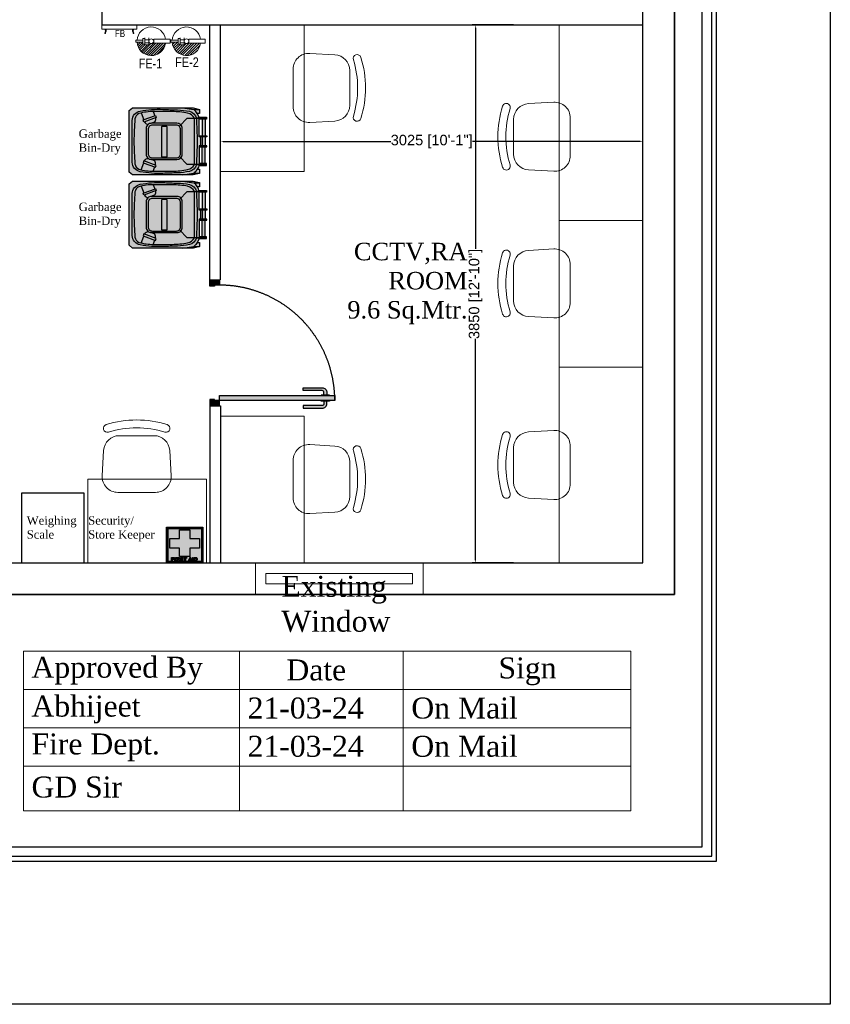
# Model space of a CAD drawing. Header units: millimetres. Extents: x 2861742 to 2875825, y -510863 to -491988.
# Tile 2 of 3: x 2870022 to 2875825, y -510863 to -503818. Entities that reach past the tile are written whole.
import ezdxf

# ---------------------------------------------------------------- set-up
doc = ezdxf.new("R2010")
doc.units = ezdxf.units.MM
doc.header["$LTSCALE"] = 1000
doc.header["$MEASUREMENT"] = 0
doc.header["$PDMODE"] = 3
doc.header["$PDSIZE"] = -1
doc.linetypes.add('HIDDEN2', pattern=[4.7625, 3.175, -1.5875])
doc.linetypes.add('xKAM-A-Pit building-LVL 01$0$HIDDEN2', pattern=[4.7625, 3.175, -1.5875])
doc.layers.get('0').update_dxf_attribs({"linetype": 'CONTINUOUS'})
doc.layers.get('Defpoints').update_dxf_attribs({"linetype": 'CONTINUOUS'})
doc.layers.add('0-CountArea', color=152, linetype='CONTINUOUS', plot=False, transparency=0.5)
for name, color, linetype in [('A-ANNO-DIMS-30', 7, 'CONTINUOUS'), ('cad-block.com', 252, 'CONTINUOUS'), ('cad-block.com_hatch', 250, 'CONTINUOUS'), ('Equipment', 5, 'CONTINUOUS'), ('Equipment Name', 7, 'CONTINUOUS'), ('IG-Doors', 1, 'CONTINUOUS'), ('PD_LIGHTING', 23, 'CONTINUOUS'), ('Wall-New', 6, 'CONTINUOUS'), ('www.cadblocksfree.com', 7, 'CONTINUOUS')]:
    doc.layers.add(name, color=color, linetype=linetype)
for name, color, linetype, lineweight in [('door', 251, 'CONTINUOUS', 9), ('Fire Extinguisher', 1, 'CONTINUOUS', 0), ('PD_FURNITURE_LOOSE', 20, 'CONTINUOUS', 18), ('TEXT', 7, 'CONTINUOUS', 5), ('YA_Wall', 1, 'CONTINUOUS', 30)]:
    doc.layers.add(name, color=color, linetype=linetype, lineweight=lineweight)
doc.styles.add('2.5 Arial_regular_annotative', font='arial.ttf', dxfattribs={"width": 0.8, "height": 2.5})
doc.styles.get("Standard").update_dxf_attribs({"font": 'arial.ttf'})
doc.styles.add('style12', font='BOOKOSI.TTF')
doc.dimstyles.new('TFS-Dim', dxfattribs={"dimtxt": 75, "dimasz": 20, "dimexe": 25, "dimexo": 25, "dimgap": 5, "dimtad": 0, "dimdec": 0, "dimzin": 0, "dimdsep": 46, "dimtxsty": 'Standard', "dimcen": 0.09, "dimclrd": 8, "dimclre": 8, "dimadec": 0, "dimazin": 0, "dimtfac": 1, "dimtdec": 0, "dimtofl": 0, "dimtmove": 0, "dimatfit": 3, "dimldrblk": 'DOT', "dimfxl": 0, "dimtolj": 1, "dimtzin": 0, "dimlwd": -1, "dimlwe": -1, "dimarcsym": 0})

# ---------------------------------------------------------------- blocks, each defined once
blk = doc.blocks.new('ghfghh')
at = {"layer": 'PD_FURNITURE_LOOSE', "color": 0, "linetype": 'ByBlock'}
for points in [[(705056.1, -827697.1), (705236.4, -827707.1, -0.39805), (705342.9, -827819.6), (705342.9, -828068.5, -0.39805), (705236.4, -828181), (705056.1, -828191, -0.430564), (704937.2, -828078.5), (704937.2, -827809.6, -0.430564)], [(705422.2, -827725.4, 1), (705368.4, -827742.2, -0.152714), (705368.4, -828145.9, 1), (705422.2, -828162.8, 0.152714)]]:
    blk.add_lwpolyline(points, format="xyb", close=True, dxfattribs=at)
blk = doc.blocks.new('A$C84a09421')
at = {"layer": 'Fire Extinguisher', "color": 1, "linetype": 'Continuous', "lineweight": 0, "ltscale": 250}
for p, q in [((-39.5, 0), (0, 0)), ((-39.5, -155.7), (-39.5, 0)), ((0, 0), (0, -155.7)), ((0, -155.7), (-39.5, -155.7)), ((-53.8, -201.6), (14.3, -201.6)), ((14.3, -238.9), (-53.8, -238.9)), ((-47.2, -238.9), (7.7, -238.9)), ((-47.2, -258.6), (-47.2, -238.9)), ((7.7, -258.6), (-47.2, -258.6)), ((-34, -238.9), (-34, -201.6)), ((-28.5, -258.6), (-11, -258.6)), ((-28.5, -326.6), (-28.5, -258.6)), ((-11, -258.6), (-11, -326.6)), ((-5.5, -238.9), (-5.5, -201.6)), ((7.7, -238.9), (7.7, -258.6)), ((14.3, -201.6), (14.3, -238.9)), ((-11, -326.6), (-28.5, -326.6))]:
    blk.add_line(p, q, dxfattribs=at)
at = {"layer": 'Fire Extinguisher', "linetype": 'Continuous'}
for p, q in [((0, -66.1), (116.4, -182.5)), ((0, -88.7), (114.3, -203)), ((0.5, -43.9), (115, -158.4)), ((31.6, -52.5), (106.4, -127.3)), ((-0.9, -155.7), (95.2, -251.8)), ((0, -111.3), (109.7, -221)), ((0, -133.9), (103.3, -237.2)), ((3, -182.1), (85.7, -264.9)), ((-11, -258.6), (34.2, -303.8)), ((-11, -281.3), (17.5, -309.7)), ((-5.3, -196.5), (-0.1, -201.6)), ((7.7, -254.7), (49.2, -296.2)), ((14.3, -216), (74.9, -276.7)), ((14.3, -238.7), (62.7, -287.1)), ((-11, -303.9), (-1.2, -313.6))]:
    blk.add_line(p, q, dxfattribs=at)
at = {"layer": 'Fire Extinguisher', "color": 1, "linetype": 'Continuous', "lineweight": 0, "ltscale": 250}
blk.add_circle((-19.8, -178.7), 23, dxfattribs=at)
for start, end in [(98.33622, 266.30554), (273.69446, 81.66378)]:
    blk.add_arc((-19.8, -178.7), 136.2, start, end, dxfattribs=at)
blk = doc.blocks.new('A$Caf37352f')
at = {"layer": 'Fire Extinguisher', "color": 3, "linetype": 'Continuous', "lineweight": 0, "ltscale": 250}
for p, q in [((-19.8, 178.7), (19.8, 178.7)), ((-19.8, 23), (-19.8, 178.7)), ((19.8, 178.7), (19.8, 23)), ((19.8, 23), (-19.8, 23)), ((-34, -23), (34, -23)), ((34, -60.3), (-34, -60.3)), ((-27.4, -60.3), (27.4, -60.3)), ((-27.4, -80), (-27.4, -60.3)), ((27.4, -80), (-27.4, -80)), ((-14.3, -60.3), (-14.3, -23)), ((-8.8, -80), (8.8, -80)), ((-8.8, -148), (-8.8, -80)), ((8.8, -80), (8.8, -148)), ((14.3, -60.3), (14.3, -23)), ((27.4, -60.3), (27.4, -80)), ((34, -23), (34, -60.3)), ((8.8, -148), (-8.8, -148))]:
    blk.add_line(p, q, dxfattribs=at)
at = {"layer": 'Fire Extinguisher', "color": 3, "linetype": 'Continuous'}
for p, q in [((136, 7.4, 0), (19.8, 123.7, 0)), ((135.3, -16.3, 0), (19.8, 99.2, 0)), ((131.2, 36.8, 0), (36.8, 131.2, 0)), ((99.9, 92.6, 0), (92.6, 99.9, 0)), ((131.2, -36.8, 0), (19.8, 74.6, 0)), ((124.7, -54.9, 0), (19.8, 50.1, 0)), ((116.3, -71, 0), (19.8, 25.5, 0)), ((49.5, -126.9, 0), (8.8, -86.2, 0)), ((19.2, -23, 0), (14.3, -18, 0)), ((106.2, -85.4, 0), (22.9, -2.1, 0)), ((66.2, -119.1, 0), (27.1, -80, 0)), ((81.1, -109.4, 0), (31.9, -60.3, 0)), ((94.4, -98.2, 0), (34, -37.8, 0)), ((30.8, -132.7, 0), (8.8, -110.7, 0)), ((9.4, -135.9, 0), (8.8, -135.2, 0))]:
    blk.add_line(p, q, dxfattribs=at)
at = {"layer": 'Fire Extinguisher', "color": 3, "linetype": 'Continuous', "lineweight": 0, "ltscale": 250}
blk.add_circle((0, 0), 23, dxfattribs=at)
for start, end in [(98.33622, 266.30554), (273.69446, 81.66378)]:
    blk.add_arc((0, 0), 136.2, start, end, dxfattribs=at)
blk = doc.blocks.new('Garbage bin_blue_top_dwgmodels.com')
at = {"layer": 'cad-block.com_hatch'}
h = blk.add_hatch(color=153, dxfattribs=at)
h.dxf.hatch_style = 1
h.paths.add_polyline_path([(239.9, 457.7), (228.9, 502.2), (198.8, 502.2), (198.9, 487.4, 0.065352), (172.7, 499.3), (172.3, 553.5), (165.8, 553.5), (159.3, 553.5), (159.3, 542.6), (40.1, 542.6), (40.1, 556.4), (32, 556.4), (32, 542.6), (0, 542.6), (-32, 542.6), (-32, 556.4), (-40.1, 556.4), (-40.1, 542.6), (-159.3, 542.6), (-159.3, 553.5), (-165.8, 553.5), (-172.3, 553.5), (-172.7, 499.3, 0.065352), (-198.9, 487.4), (-198.8, 502.2), (-228.9, 502.2), (-239.9, 457.7), (-240.1, 23.1), (-220, 0), (0, 0), (220, 0), (240.1, 23.1)])
h.paths.add_polyline_path([(-159.3, 501.2), (-159.3, 523.2), (-40.1, 523.2), (-40.1, 501.2)], flags=16)
h.paths.add_polyline_path([(-32, 511.2), (-32, 523.2), (0, 523.2), (32, 523.2), (32, 511.2), (0, 511.2)], flags=16)
h.paths.add_polyline_path([(40.1, 501.2), (40.1, 523.2), (159.3, 523.2), (159.3, 501.2)], flags=16)
at = {"layer": 'cad-block.com', "color": 0}
for points in [[(-198.9, 487.4), (-198.8, 502.2), (-228.9, 502.2), (-239.9, 457.7), (-240.1, 23.1), (-220, 0), (0, 0), (220, 0), (240.1, 23.1), (239.9, 457.7), (228.9, 502.2), (198.8, 502.2), (198.9, 487.4)], [(-239.9, 382.1), (-227.3, 462), (-227.3, 502.2)], [(-172.7, 499.3), (-172.3, 553.5), (-165.8, 553.5), (-159.3, 553.5), (-159.3, 501.2)], [(-159.3, 542.6), (-40.1, 542.6)], [(-159.3, 523.2), (-40.1, 523.2)], [(32, 542.6), (0, 542.6), (-32, 542.6)], [(32, 523.2), (0, 523.2), (-32, 523.2)], [(32, 511.2), (0, 511.2), (-32, 511.2)], [(159.3, 542.6), (40.1, 542.6)], [(159.3, 523.2), (40.1, 523.2)], [(172.7, 499.3), (172.3, 553.5), (165.8, 553.5), (159.3, 553.5), (159.3, 501.2)], [(239.9, 382.1), (227.3, 462), (227.3, 502.2)], [(-213.1, 171.3), (-183.1, 182.5)], [(-185.6, 187.7), (-171.6, 192.8), (-138.2, 105.6), (-153.1, 99.9), (-185.1, 187.9)], [(185.6, 187.7), (171.6, 192.8), (138.2, 105.6), (153.1, 99.9), (185.1, 187.9)], [(213.1, 171.3), (183.1, 182.5)], [(-203.5, 84.7), (-154.5, 103.7)], [(203.5, 84.7), (154.5, 103.7)]]:
    blk.add_lwpolyline(points, dxfattribs=at)
for points in [[(-40.1, 501.2), (-159.3, 501.2), (-165.8, 501.2, 0.169802), (-227.3, 462)], [(109, 358.9), (165.8, 414.4), (165.8, 553.5), (165.8, 480.8, 0.002183), (0, 486.7, 0.002183), (-165.8, 480.8), (-165.8, 553.5), (-165.8, 414.4), (-109, 358.9)], [(40.1, 501.2), (159.3, 501.2), (165.8, 501.2, -0.169802), (227.3, 462)], [(-165.8, 480.8, 0.297961), (-215.2, 430.6, 0.042051), (-225, 345.8, -0.003698), (-229, 241.3, 0.060574), (-216.7, 78.6, 0.367426), (-149.6, 21.6), (0, 21.6), (149.6, 21.6, 0.367426), (216.7, 78.6, 0.060574), (229, 241.3, -0.003698), (225, 345.8, 0.042051), (215.2, 430.6, 0.297961), (165.8, 480.8)], [(-169.6, 187.5, -0.269888), (-140.2, 182.4), (-128.8, 156.1)], [(169.6, 187.5, 0.269888), (140.2, 182.4), (128.8, 156.1)], [(-139.6, 109.4), (-139.2, 109.6, 0.32068), (-121.3, 136.8)], [(139.6, 109.4), (139.2, 109.6, -0.32068), (121.3, 136.8)]]:
    blk.add_lwpolyline(points, format="xyb", dxfattribs=at)
for points in [[(-40.1, 556.4), (-32, 556.4), (-32, 501.2), (-40.1, 501.2)], [(40.1, 556.4), (32, 556.4), (32, 501.2), (40.1, 501.2)]]:
    blk.add_lwpolyline(points, close=True, dxfattribs=at)
for points in [[(0, 467.6), (165.8, 467.6, -0.218041), (202.1, 417.6, -0.049803), (213.1, 307.8), (213.1, 175.2, -0.075378), (199.3, 68.9, -0.243539), (161.6, 41, -0.021943), (0, 34, -0.021943), (-161.6, 41, -0.243539), (-199.3, 68.9, -0.075378), (-213.1, 175.2), (-213.1, 307.8, -0.049803), (-202.1, 417.6, -0.218041), (-165.8, 467.6)], [(-90.5, 380.1), (91.4, 380.1, -0.414214), (129.9, 341.6), (129.9, 159.8, -0.414214), (91.4, 121.3), (-90.5, 121.3, -0.414214), (-129, 159.8), (-129, 341.6, -0.414214)], [(-87.2, 368.1), (85, 368.1, -0.414214), (115.5, 337.5), (115.5, 165.4, -0.414214), (85, 134.9), (-87.2, 134.9, -0.414214), (-117.7, 165.4), (-117.7, 337.5, -0.414214)], [(-104, 272.5), (100.8, 272.5, -0.414214), (106.9, 266.4), (106.9, 236, -0.414214), (100.8, 229.9), (-104, 229.9, -0.414214), (-110.1, 236), (-110.1, 266.4, -0.414214)]]:
    blk.add_lwpolyline(points, format="xyb", close=True, dxfattribs=at)
blk = doc.blocks.new('xKAM-A-Pit building-LVL 01$0$DOOR_SNGL')
h = blk.add_hatch(color=253)
h.dxf.hatch_style = 1
edge = h.paths.add_edge_path()
edge.add_line((-85, 832), (-106, 832))
edge.add_arc((-106, 818), 14, 90, 180)
edge.add_line((-120, 818), (-120, 666))
edge.add_line((-120, 666), (-142, 666))
edge.add_line((-142, 666), (-142, 818))
edge.add_arc((-106, 818), 36, 90, 180, ccw=False)
edge.add_line((-106, 854), (-85, 854))
edge.add_line((-85, 854), (-85, 832))
h.paths.add_polyline_path([(-81, 809.4), (-81, 876.6), (-85, 876.6), (-85, 809.4)])
h = blk.add_hatch(color=253)
h.dxf.hatch_style = 1
h.paths.add_polyline_path([(-41, 0), (-81, 0), (-81, 918), (-41, 918)])
h = blk.add_hatch(color=253)
h.dxf.hatch_style = 1
edge = h.paths.add_edge_path()
edge.add_line((-37, 832), (-16, 832))
edge.add_arc((-16, 818), 14, 0, 90, ccw=False)
edge.add_line((-2, 818), (-2, 666))
edge.add_line((-2, 666), (20, 666))
edge.add_line((20, 666), (20, 818))
edge.add_arc((-16, 818), 36, 0, 90)
edge.add_line((-16, 854), (-37, 854))
edge.add_line((-37, 854), (-37, 832))
h.paths.add_polyline_path([(-41, 809.4), (-41, 876.6), (-37, 876.6), (-37, 809.4)])
h = blk.add_hatch(color=253)
h.dxf.hatch_style = 1
h.paths.add_polyline_path([(-959, 0), (-959, -40), (-950, -40), (-950, -75), (-1000, -75), (-1000, 0)])
h = blk.add_hatch(color=253)
h.dxf.hatch_style = 1
h.paths.add_polyline_path([(-41, 0), (-41, -40), (-50, -40), (-50, -75), (0, -75), (0, 0)])
at = {"color": 251, "linetype": 'xKAM-A-Pit building-LVL 01$0$HIDDEN2'}
blk.add_lwpolyline([(-41, 918, 0.414214), (-959, 0, 0.414214)], format="xyb", dxfattribs=at)
at = {"color": 251}
for points in [[(-81, 809.4), (-81, 876.6), (-85, 876.6), (-85, 809.4)], [(-41, 809.4), (-41, 876.6), (-37, 876.6), (-37, 809.4)]]:
    blk.add_lwpolyline(points, close=True, dxfattribs=at)
for points in [[(-41, 0), (-81, 0), (-81, 918), (-41, 918)], [(-959, 0), (-959, -40), (-950, -40), (-950, -75), (-1000, -75), (-1000, 0)], [(-41, 0), (-41, -40), (-50, -40), (-50, -75), (0, -75), (0, 0)]]:
    blk.add_lwpolyline(points, close=True)
for points in [[(-85, 832), (-106, 832, 0.414214), (-120, 818), (-120, 666), (-142, 666), (-142, 818, -0.414214), (-106, 854), (-85, 854)], [(-37, 832), (-16, 832, -0.414214), (-2, 818), (-2, 666), (20, 666), (20, 818, 0.414214), (-16, 854), (-37, 854)]]:
    blk.add_lwpolyline(points, format="xyb", close=True, dxfattribs=at)
blk = doc.blocks.new('*D147')
at = {"layer": 'Defpoints', "color": 0}
for p in [(2871459.5, -504690), (2871459.5, -504690), (2874484.5, -504690)]:
    blk.add_point(p, dxfattribs=at)
at = {"layer": 'Equipment Name', "color": 8}
for p, q in [((2871479.5, -504690), (2872678.9, -504690)), ((2874464.5, -504690), (2873265.1, -504690))]:
    blk.add_line(p, q, dxfattribs=at)
for points in [[(2871479.5, -504686.7), (2871479.5, -504693.3), (2871459.5, -504690)], [(2874464.5, -504686.7), (2874464.5, -504693.3), (2874484.5, -504690)]]:
    blk.add_solid(points, dxfattribs=at)
at = {"layer": 'Equipment Name', "color": 0, "insert": (2872972, -504690), "char_height": 75, "attachment_point": 5}
blk.add_mtext('\\A1;3025 [10\'-1"]', dxfattribs=at)
blk = doc.blocks.new('_Dot')
at = {"color": 0, "linetype": 'ByBlock', "lineweight": -2}
blk.add_line((-0.5, 0), (-1, 0), dxfattribs=at)
at = {"color": 0, "linetype": 'ByBlock', "const_width": 0.5}
blk.add_lwpolyline([(-0.25, 0, 1), (0.25, 0, 1)], format="xyb", close=True, dxfattribs=at)
blk = doc.blocks.new('*D157')
at = {"layer": 'A-ANNO-DIMS-30', "color": 8, "linetype": 'HIDDEN2'}
for p, q in [((2873557, -503855), (2873261.3, -503855)), ((2873286.3, -503875), (2873286.3, -505457.8)), ((2873286.3, -507685), (2873286.3, -506102.2)), ((2873557, -507705), (2873261.3, -507705))]:
    blk.add_line(p, q, dxfattribs=at)
at = {"layer": 'A-ANNO-DIMS-30', "color": 8}
for points in [[(2873283, -503875), (2873289.6, -503875), (2873286.3, -503855)], [(2873283, -507685), (2873289.6, -507685), (2873286.3, -507705)]]:
    blk.add_solid(points, dxfattribs=at)
at = {"layer": 'Defpoints', "color": 0}
for p in [(2873286.3, -503855), (2873582, -503855), (2873582, -507705)]:
    blk.add_point(p, dxfattribs=at)
at = {"layer": 'A-ANNO-DIMS-30', "color": 0, "insert": (2873286.3, -505780), "char_height": 75, "attachment_point": 5, "rotation": 90}
blk.add_mtext('\\A1;3850 [12\'-10"]', dxfattribs=at)
blk = doc.blocks.new('A$C20EC1886')
at = {"layer": 'www.cadblocksfree.com'}
h = blk.add_hatch(color=104, dxfattribs=at)
h.dxf.hatch_style = 1
h.paths.add_polyline_path([(259.9, 0), (259.9, 256.3), (0, 256.3), (0, 0)])
h.paths.add_polyline_path([(5.4, 5.4), (5.4, 250.9), (254.5, 250.9), (254.5, 5.4)], flags=16)
h.paths.add_polyline_path([(10.1, 10.1), (10.1, 246.2), (249.7, 246.2), (249.7, 10.1)], flags=0)
h.paths.add_polyline_path([(130.3, 14.7), (130.3, 35), (121.8, 35), (121.8, 39.4), (144.4, 39.4), (144.4, 35), (136.1, 35), (136.1, 14.7)], flags=0)
h.paths.add_polyline_path([(116.8, 17, -0.19637), (108.3, 14.4, 0.001963), (103.7, 14.8, -0.264216), (96.9, 20.5), (96.2, 22.9), (102.1, 23.2, 0.126051), (104.3, 19.5, 0.183231), (108.7, 18.5, 0.17801), (112.5, 20, 0.445482), (112.8, 23.5, 0.143834), (109.1, 24.9, -0.024138), (103.1, 26.4, -0.162344), (98.3, 29.6, -0.196567), (97.6, 34.3, -0.287599), (105.6, 39.6, -0.027676), (110.4, 39.6, -0.316424), (118.5, 33.5), (118.5, 32.2), (112.8, 31.9, 0.411566), (109.4, 35.3, 0.004525), (105.5, 35.3, 0.276342), (103.3, 33.9, 0.407562), (103.9, 31.7, 0.074304), (107, 30.5, -0.006278), (112.2, 29.4, -0.061241), (115.5, 28.1, -0.237353), (119.1, 23.1, -0.267903)], flags=0)
h.paths.add_polyline_path([(154.1, 14.7), (165.5, 39.3), (171.2, 39.3), (182.6, 14.7), (176.4, 14.7), (173.9, 20.5), (162.9, 20.5), (160.5, 14.7)], flags=0)
h.paths.add_polyline_path([(164.7, 24.6), (168.4, 33.2), (172.1, 24.6)], flags=0)
h.paths.add_polyline_path([(95, 14.8), (88.2, 14.8, 0.031866), (82.8, 21.5, 0.303649), (77.2, 24.9), (75.3, 24.9), (75.3, 14.7), (69.5, 14.7), (69.5, 39.3), (75.3, 39.3), (85.2, 39.3, -1.10512), (85.2, 25.7, -0.088308), (88.1, 23.8, -0.080964), (91.7, 19.6, -0.038767)], flags=0)
h.paths.add_polyline_path([(91.8, 46.2), (91.8, 106.8), (22.9, 106.8), (22.9, 174.8), (91.8, 174.8), (91.8, 237.9), (166.9, 237.9), (166.9, 174.8), (234.8, 174.8), (234.8, 106.8), (166.9, 106.8), (166.9, 46.2)], flags=0)
h.paths.add_polyline_path([(84.1, 29.1), (75.3, 29.1), (75.3, 34.9), (84.1, 34.9, -0.414214), (86.5, 32.5), (86.5, 31.4, -0.414214)], flags=0)
h.paths.add_polyline_path([(185.4, 14.7), (185.4, 39.3), (191.2, 39.3), (191.2, 14.7)], flags=0)
h.paths.add_polyline_path([(196.3, 14.7), (196.3, 39.3), (202.1, 39.3), (209.6, 39.3, -0.174432), (216.5, 36.3, -0.360605), (216.5, 17.6, -0.134342), (210, 14.9), (202.1, 14.7)], flags=0)
h.paths.add_polyline_path([(64.4, 14.7), (58.6, 14.7), (58.6, 39.3), (64.4, 39.3)], flags=0)
h.paths.add_polyline_path([(202.1, 35), (208.7, 35, -0.233264), (212.3, 33.3, -0.247504), (212.9, 21.6, -0.231964), (209.7, 19.2), (202.1, 19.1)], flags=0)
h.paths.add_polyline_path([(52.5, 25), (40.7, 25), (40.7, 14.7), (34.8, 14.7), (34.8, 39.3), (54.4, 39.3), (54.4, 35.2), (40.7, 35.2), (40.7, 29.3), (52.5, 29.3)], flags=0)
h = blk.add_hatch(color=7, dxfattribs=at)
h.dxf.hatch_style = 1
h.paths.add_polyline_path([(254.5, 250.9), (5.4, 250.9), (5.4, 5.4), (254.5, 5.4)])
h.paths.add_polyline_path([(209.6, 39.3, -0.174432), (216.5, 36.3, -0.360605), (216.5, 17.6, -0.134342), (210, 14.9), (202.1, 14.7), (196.3, 14.7), (196.3, 39.3), (202.1, 39.3)], flags=0)
h.paths.add_polyline_path([(212.3, 33.3, -0.247504), (212.9, 21.6, -0.231964), (209.7, 19.2), (202.1, 19.1), (202.1, 35), (208.7, 35, -0.233264)], flags=0)
h.paths.add_polyline_path([(191.2, 39.3), (191.2, 14.7), (185.4, 14.7), (185.4, 39.3)], flags=0)
h.paths.add_polyline_path([(166.9, 106.8), (166.9, 46.2), (91.8, 46.2), (91.8, 106.8), (22.9, 106.8), (22.9, 174.8), (91.8, 174.8), (91.8, 237.9), (166.9, 237.9), (166.9, 174.8), (234.8, 174.8), (234.8, 106.8)], flags=0)
h.paths.add_polyline_path([(249.7, 246.2), (10.1, 246.2), (10.1, 10.1), (249.7, 10.1)], flags=16)
h.paths.add_polyline_path([(171.2, 39.3), (182.6, 14.7), (176.4, 14.7), (173.9, 20.5), (162.9, 20.5), (160.5, 14.7), (154.1, 14.7), (165.5, 39.3)], flags=0)
h.paths.add_polyline_path([(168.4, 33.2), (172.1, 24.6), (164.7, 24.6)], flags=0)
h.paths.add_polyline_path([(144.4, 39.4), (144.4, 35), (136.1, 35), (136.1, 14.7), (130.3, 14.7), (130.3, 35), (121.8, 35), (121.8, 39.4)], flags=0)
h.paths.add_polyline_path([(118.5, 33.5), (118.5, 32.2), (112.8, 31.9, 0.411566), (109.4, 35.3, 0.004525), (105.5, 35.3, 0.276342), (103.3, 33.9, 0.407562), (103.9, 31.7, 0.074304), (107, 30.5, -0.006278), (112.2, 29.4, -0.061241), (115.5, 28.1, -0.237353), (119.1, 23.1, -0.267903), (116.8, 17, -0.19637), (108.3, 14.4, 0.001963), (103.7, 14.8, -0.264216), (96.9, 20.5), (96.2, 22.9), (102.1, 23.2, 0.126051), (104.3, 19.5, 0.183231), (108.7, 18.5, 0.17801), (112.5, 20, 0.445482), (112.8, 23.5, 0.143834), (109.1, 24.9, -0.024138), (103.1, 26.4, -0.162344), (98.3, 29.6, -0.196567), (97.6, 34.3, -0.287599), (105.6, 39.6, -0.027676), (110.4, 39.6, -0.316424)], flags=0)
h.paths.add_polyline_path([(85.2, 25.7, -0.088308), (88.1, 23.8, -0.080964), (91.7, 19.6, -0.038767), (95, 14.8), (88.2, 14.8, 0.031866), (82.8, 21.5, 0.303649), (77.2, 24.9), (75.3, 24.9), (75.3, 14.7), (69.5, 14.7), (69.5, 39.3), (75.3, 39.3), (85.2, 39.3, -1.10512)], flags=0)
h.paths.add_polyline_path([(86.5, 32.5), (86.5, 31.4, -0.414214), (84.1, 29.1), (75.3, 29.1), (75.3, 34.9), (84.1, 34.9, -0.414214)], flags=0)
h.paths.add_polyline_path([(64.4, 39.3), (64.4, 14.7), (58.6, 14.7), (58.6, 39.3)], flags=0)
h.paths.add_polyline_path([(54.4, 39.3), (54.4, 35.2), (40.7, 35.2), (40.7, 29.3), (52.5, 29.3), (52.5, 25), (40.7, 25), (40.7, 14.7), (34.8, 14.7), (34.8, 39.3)], flags=0)
h = blk.add_hatch(color=104, dxfattribs=at)
h.dxf.hatch_style = 1
h.paths.add_polyline_path([(249.7, 246.2), (10.1, 246.2), (10.1, 10.1), (249.7, 10.1)])
h.paths.add_polyline_path([(166.9, 106.8), (166.9, 46.2), (91.8, 46.2), (91.8, 106.8), (22.9, 106.8), (22.9, 174.8), (91.8, 174.8), (91.8, 237.9), (166.9, 237.9), (166.9, 174.8), (234.8, 174.8), (234.8, 106.8)], flags=16)
h.paths.add_polyline_path([(209.6, 39.3, -0.174432), (216.5, 36.3, -0.360605), (216.5, 17.6, -0.134342), (210, 14.9), (202.1, 14.7), (196.3, 14.7), (196.3, 39.3), (202.1, 39.3)], flags=16)
h.paths.add_polyline_path([(191.2, 39.3), (191.2, 14.7), (185.4, 14.7), (185.4, 39.3)], flags=16)
h.paths.add_polyline_path([(208.7, 35, -0.233264), (212.3, 33.3, -0.247504), (212.9, 21.6, -0.231964), (209.7, 19.2), (202.1, 19.1), (202.1, 35)], flags=0)
h.paths.add_polyline_path([(171.2, 39.3), (182.6, 14.7), (176.4, 14.7), (173.9, 20.5), (162.9, 20.5), (160.5, 14.7), (154.1, 14.7), (165.5, 39.3)], flags=16)
h.paths.add_polyline_path([(168.4, 33.2), (172.1, 24.6), (164.7, 24.6)], flags=0)
h.paths.add_polyline_path([(144.4, 39.4), (144.4, 35), (136.1, 35), (136.1, 14.7), (130.3, 14.7), (130.3, 35), (121.8, 35), (121.8, 39.4)], flags=16)
h.paths.add_polyline_path([(118.5, 33.5), (118.5, 32.2), (112.8, 31.9, 0.411566), (109.4, 35.3, 0.004525), (105.5, 35.3, 0.276342), (103.3, 33.9, 0.407562), (103.9, 31.7, 0.074304), (107, 30.5, -0.006278), (112.2, 29.4, -0.061241), (115.5, 28.1, -0.237353), (119.1, 23.1, -0.267903), (116.8, 17, -0.19637), (108.3, 14.4, 0.001963), (103.7, 14.8, -0.264216), (96.9, 20.5), (96.2, 22.9), (102.1, 23.2, 0.126051), (104.3, 19.5, 0.183231), (108.7, 18.5, 0.17801), (112.5, 20, 0.445482), (112.8, 23.5, 0.143834), (109.1, 24.9, -0.024138), (103.1, 26.4, -0.162344), (98.3, 29.6, -0.196567), (97.6, 34.3, -0.287599), (105.6, 39.6, -0.027676), (110.4, 39.6, -0.316424)], flags=16)
h.paths.add_polyline_path([(85.2, 25.7, -0.088308), (88.1, 23.8, -0.080964), (91.7, 19.6, -0.038767), (95, 14.8), (88.2, 14.8, 0.031866), (82.8, 21.5, 0.303649), (77.2, 24.9), (75.3, 24.9), (75.3, 14.7), (69.5, 14.7), (69.5, 39.3), (75.3, 39.3), (85.2, 39.3, -1.10512)], flags=16)
h.paths.add_polyline_path([(86.5, 32.5), (86.5, 31.4, -0.414214), (84.1, 29.1), (75.3, 29.1), (75.3, 34.9), (84.1, 34.9, -0.414214)], flags=0)
h.paths.add_polyline_path([(64.4, 39.3), (64.4, 14.7), (58.6, 14.7), (58.6, 39.3)], flags=16)
h.paths.add_polyline_path([(54.4, 39.3), (54.4, 35.2), (40.7, 35.2), (40.7, 29.3), (52.5, 29.3), (52.5, 25), (40.7, 25), (40.7, 14.7), (34.8, 14.7), (34.8, 39.3)], flags=16)
h = blk.add_hatch(color=7, dxfattribs=at)
h.dxf.hatch_style = 1
h.paths.add_polyline_path([(166.9, 174.8), (166.9, 237.9), (91.8, 237.9), (91.8, 174.8), (22.9, 174.8), (22.9, 106.8), (91.8, 106.8), (91.8, 46.2), (166.9, 46.2), (166.9, 106.8), (234.8, 106.8), (234.8, 174.8)])
h = blk.add_hatch(color=104, dxfattribs=at)
h.dxf.hatch_style = 1
h.paths.add_polyline_path([(84.1, 29.1, 0.483728), (86.4, 32, 0.483728), (84.1, 34.9), (75.3, 34.9), (75.3, 29.1)])
h.paths.add_polyline_path([(164.7, 24.6), (172.1, 24.6), (168.4, 33.2)])
h.paths.add_polyline_path([(212.3, 33.3, 0.233264), (208.7, 35), (202.1, 35), (202.1, 19.1), (209.7, 19.2, 0.231964), (212.9, 21.6, 0.247504)])
for points in [[(0, 256.3), (259.9, 256.3), (259.9, 0), (0, 0)], [(5.4, 250.9), (254.5, 250.9), (254.5, 5.4), (5.4, 5.4)], [(10.1, 246.2), (249.7, 246.2), (249.7, 10.1), (10.1, 10.1)], [(22.9, 174.8), (91.8, 174.8), (91.8, 237.9), (166.9, 237.9), (166.9, 174.8), (234.8, 174.8), (234.8, 106.8), (166.9, 106.8), (166.9, 46.2), (91.8, 46.2), (91.8, 106.8), (22.9, 106.8)], [(34.8, 39.3), (54.4, 39.3), (54.4, 35.2), (40.7, 35.2), (40.7, 29.3), (52.5, 29.3), (52.5, 25), (40.7, 25), (40.7, 14.7), (34.8, 14.7)], [(58.6, 39.3), (64.4, 39.3), (64.4, 14.7), (58.6, 14.7)], [(130.3, 35), (121.8, 35), (121.8, 39.4), (144.4, 39.4), (144.4, 35), (136.1, 35), (136.1, 14.7), (130.3, 14.7)], [(165.5, 39.3), (154.1, 14.7), (160.5, 14.7), (162.9, 20.5), (173.9, 20.5), (176.4, 14.7), (182.6, 14.7), (171.2, 39.3)], [(172.1, 24.6), (168.4, 33.2), (164.7, 24.6)], [(185.4, 39.3), (191.2, 39.3), (191.2, 14.7), (185.4, 14.7)]]:
    blk.add_lwpolyline(points, close=True, dxfattribs=at)
for points in [[(75.3, 39.3), (85.2, 39.3, -1.10512), (85.2, 25.7, -0.088308), (88.1, 23.8, -0.080964), (91.7, 19.6, -0.038767), (95, 14.8), (88.2, 14.8, 0.031866), (82.8, 21.5, 0.282908), (77.7, 24.9), (75.3, 24.9), (75.3, 14.7), (69.5, 14.7), (69.5, 39.3)], [(75.3, 34.9), (84.1, 34.9, -0.414214), (86.5, 32.5), (86.5, 31.4, -0.414214), (84.1, 29.1), (75.3, 29.1)], [(202.1, 14.7), (196.3, 14.7), (196.3, 39.3), (202.1, 39.3), (209.6, 39.3, -0.174432), (216.5, 36.3, -0.360605), (216.5, 17.6, -0.134342), (210, 14.9)]]:
    blk.add_lwpolyline(points, format="xyb", close=True, dxfattribs=at)
for points in [[(112.8, 31.9), (118.5, 32.2), (118.5, 33.5, 0.316424), (110.4, 39.6, 0.027676), (105.6, 39.6, 0.287599), (97.6, 34.3, 0.196567), (98.3, 29.6, 0.156011), (102.9, 26.4, 0.025015), (109.1, 24.9, -0.143834), (112.8, 23.5, -0.445482), (112.5, 20, -0.17801), (108.7, 18.5, -0.183231), (104.3, 19.5, -0.126051), (102.1, 23.2), (96.2, 22.9), (96.9, 20.5, 0.264216), (103.7, 14.8, -0.001963), (108.3, 14.4, 0.19637), (116.8, 17, 0.267903), (119.1, 23.1, 0.237353), (115.5, 28.1, 0.061241), (112.2, 29.4, 0.006278), (107, 30.5, -0.074304), (103.9, 31.7, -0.407562), (103.3, 33.9, -0.276342), (105.5, 35.3, -0.004525), (109.4, 35.3, -0.412791), (112.8, 31.9)], [(202.1, 19.1), (202.1, 35), (209, 35, -0.219017), (212.3, 33.3, -0.247504), (212.9, 21.6, -0.231964), (209.7, 19.2), (202.1, 19.1)]]:
    blk.add_lwpolyline(points, format="xyb", dxfattribs=at)
blk = doc.blocks.new('A$C1c0afce1')
at = {"layer": 'Fire Extinguisher'}
blk.add_lwpolyline([(-125.6, -15.7), (125.6, -15.7), (125.6, 15.7), (-125.6, 15.7)], close=True, dxfattribs=at)
for points in [[(-95.7, 15.7), (-95.2, 17.7), (-93.1, 26), (-96.9, 35.4), (-98.9, 45.5), (-107.1, 46), (-99.1, 31.3), (-99.8, 23.4), (-101, 14.2), (-101, 16.4), (-101, 16.9)], [(95.7, 15.7), (95.2, 17.7), (93.1, 26), (96.9, 35.4), (98.9, 45.5), (107.1, 46), (99.1, 31.3), (99.8, 23.4), (101, 14.2), (101, 16.4), (101, 16.9)]]:
    blk.add_open_spline(points, degree=3, knots=[45.919736, 45.919736, 45.919736, 45.919736, 117.751274, 355.813113, 404.916164, 451.597473, 562.986011, 755.471642, 805.849052, 820.345688, 820.345688, 820.345688, 820.345688], dxfattribs=at)

msp = doc.modelspace()

# ---------------------------------------------------------------- linework, layer by layer
at = {"layer": '0-CountArea'}
msp.add_lwpolyline([(2861741.9, -491987.8), (2875825.5, -491987.8), (2875825.5, -510863.1), (2861741.9, -510863.1)], close=True, dxfattribs=at)
at = {"layer": 'Defpoints'}
msp.add_lwpolyline([(2862409.3, -509837.8), (2875010.2, -509837.8), (2875010.2, -492629.3), (2862409.3, -492629.3)], close=True, dxfattribs=at)
at = {"layer": 'door'}
for points in [[(2871709.6, -507930), (2872909.6, -507930), (2872909.6, -507705), (2871709.6, -507705)], [(2871784.6, -507855), (2872834.6, -507855), (2872834.6, -507780), (2871784.6, -507780)]]:
    msp.add_lwpolyline(points, close=True, dxfattribs=at)
at = {"layer": 'Equipment'}
msp.add_lwpolyline([(2870034.8, -507705), (2870484.8, -507705), (2870484.8, -507205), (2870034.8, -507205)], close=True, dxfattribs=at)
at = {"layer": 'Fire Extinguisher'}
for p, q in [((2871596.6, -508337.1), (2871596.6, -509477.6)), ((2872768.5, -508337.1), (2872768.5, -509477.6)), ((2870049.1, -508610.7), (2874396.4, -508610.7)), ((2870049.1, -508884.4), (2874396.4, -508884.4)), ((2870049.1, -509158), (2874396.4, -509158))]:
    msp.add_line(p, q, dxfattribs=at)
msp.add_lwpolyline([(2870049.1, -508337.1), (2874396.4, -508337.1), (2874396.4, -509477.6), (2870049.1, -509477.6)], close=True, dxfattribs=at)
at = {"layer": 'PD_FURNITURE_LOOSE'}
for points in [[(2872059.5, -503855), (2872059.5, -504904.7), (2871459.5, -504904.7), (2871459.5, -503855)], [(2873884.5, -503855), (2873884.5, -505255.1), (2874484.5, -505255.1), (2874484.5, -503855)], [(2873884.5, -505255.1), (2873884.5, -506304.9), (2874484.5, -506304.9), (2874484.5, -505255.1)], [(2873884.5, -506304.9), (2873884.5, -507705), (2874484.5, -507705), (2874484.5, -506304.9)], [(2872059.5, -506655.3), (2872059.5, -507705), (2871459.5, -507705), (2871459.5, -506655.3)], [(2870509.8, -507105), (2871359.8, -507105), (2871359.8, -507705), (2870509.8, -507705)]]:
    msp.add_lwpolyline(points, close=True, dxfattribs=at)
at = {"layer": 'PD_LIGHTING'}
for p, q in [((2870609.5, -502952.5), (2870609.5, -503855)), ((2870609.5, -503855), (2874484.5, -503855)), ((2871384.5, -505679.9), (2871384.5, -503855)), ((2871459.5, -505679.9), (2871459.5, -503855)), ((2871384.5, -506579.9), (2871384.5, -507705)), ((2871384.5, -506579.9), (2871459.5, -506579.9)), ((2871459.5, -506579.9), (2871459.5, -507705))]:
    msp.add_line(p, q, dxfattribs=at)
at = {"layer": 'Wall-New'}
for points in [[(2862443.4, -509803.7), (2874976.1, -509803.7), (2874976.1, -492663.4), (2862443.4, -492663.4)], [(2862511, -509736.1), (2874908.5, -509736.1), (2874908.5, -492731), (2862511, -492731)], [(2874709.5, -492930), (2862710, -492930), (2862710, -507930), (2874709.5, -507930)], [(2862935, -507705), (2874484.5, -507705), (2874484.5, -493155), (2862935, -493155)]]:
    msp.add_lwpolyline(points, close=True, dxfattribs=at)
at = {"layer": 'YA_Wall'}
msp.add_lwpolyline([(2869534.8, -507930), (2869534.8, -507705), (2874484.5, -507705), (2874484.5, -493155), (2862935, -493155), (2862935, -507705), (2867734.8, -507705), (2867734.8, -507930), (2862710, -507930), (2862710, -492930), (2874709.5, -492930), (2874709.5, -507930)], close=True, dxfattribs=at)

# ---------------------------------------------------------------- block references
at = {"layer": 'cad-block.com', "xscale": -1, "rotation": 270}
for p in [(2870806.5, -504688.3), (2870806.5, -505212)]:
    msp.add_blockref('Garbage bin_blue_top_dwgmodels.com', p, dxfattribs=at)
at = {"layer": 'Fire Extinguisher', "rotation": 180}
msp.add_blockref('A$C1c0afce1', (2870735.6, -503870.7), dxfattribs=at)
at = {"layer": 'Fire Extinguisher', "xscale": 0.75, "yscale": 0.75, "zscale": 0.75, "rotation": 270}
for name, p in [('A$C84a09421', (2871098.4, -503986.5)), ('A$Caf37352f', (2871216.1, -503971.7))]:
    msp.add_blockref(name, p, dxfattribs=at)
at = {"layer": 'IG-Doors', "xscale": 0.9000000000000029, "yscale": 0.9000000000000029, "zscale": 0.9000000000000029, "rotation": 270}
msp.add_blockref('xKAM-A-Pit building-LVL 01$0$DOOR_SNGL', (2871452, -506579.9), dxfattribs=at)
at = {"layer": 'PD_FURNITURE_LOOSE', "color": 0, "linetype": 'ByBlock', "xscale": -1}
for p, rotation in [((2167042.6, -1332249.7), 180), ((3698803.8, -1212137.2), 270), ((2167042.6, -1335049.2), 180)]:
    msp.add_blockref('ghfghh', p, dxfattribs=dict(at, rotation=rotation))
at = {"layer": 'PD_FURNITURE_LOOSE', "color": 0, "linetype": 'ByBlock', "rotation": 180}
for p in [(3578901.4, -1332599.3), (3578901.4, -1333649.1), (3578901.4, -1334948)]:
    msp.add_blockref('ghfghh', p, dxfattribs=at)
at = {"layer": 'www.cadblocksfree.com'}
msp.add_blockref('A$C20EC1886', (2871074, -507705), dxfattribs=at)

# ---------------------------------------------------------------- texts
at = {"layer": 'door', "char_height": 150, "width": 5367.376, "attachment_point": 1, "style": 'style12'}
for s, insert in [('Existing \\PWindow', (2871895.6, -507797.2, 0)), ('Approved By', (2870106.8, -508376.1, 0)), ('Date', (2871931.8, -508395.4, 0)), ('Sign', (2873449.9, -508381.1, 0)), ('Abhijeet', (2870106.8, -508654.3, 0)), ('21-03-24', (2871654.3, -508668.1, 0)), ('On Mail', (2872826.2, -508668.1, 0)), ('Fire Dept.', (2870106.8, -508925, 0)), ('21-03-24', (2871654.3, -508941.8, 0)), ('On Mail', (2872826.2, -508941.8, 0)), ('GD Sir', (2870106.8, -509233.3, 0))]:
    msp.add_mtext(s, dxfattribs=dict(at, insert=insert))
at = {"layer": 'Equipment Name', "color": 0, "char_height": 60, "attachment_point": 1, "style": 'style12'}
for s, width, gutter_width, insert in [('Garbage \\PBin-Dry', 5367.376, 1, (2870444.6, -504602.8)), ('Garbage \\PBin-Dry', 5367.376, 1, (2870444.6, -505126.5)), ('Weighing \\PScale', 5367.376, 1, (2870072.5, -507370.9)), ('\\A1;Security/\\PStore Keeper', 1131.514, 15, (2870512.7, -507371))]:
    msp.add_mtext_dynamic_manual_height_columns(s, width=width, gutter_width=gutter_width, heights=[0], dxfattribs=dict(at, insert=insert))
at = {"layer": 'Fire Extinguisher', "color": 1, "style": '2.5 Arial_regular_annotative', "width": 0.8}
for s, height, p in [('FB', 51, (2870704.2, -503941.1, 0)), ('FE-1', 69.87, (2870874, -504166.1, 0))]:
    msp.add_text(s, height=height, dxfattribs=at).set_placement(p)
at = {"layer": 'Fire Extinguisher', "color": 3, "style": '2.5 Arial_regular_annotative', "width": 0.8}
msp.add_text('FE-2', height=69.87, dxfattribs=at).set_placement((2871134.9, -504156.8, 0))
at = {"layer": 'TEXT', "insert": (2873228.1, -505414), "char_height": 125, "attachment_point": 3, "style": 'style12'}
msp.add_mtext_dynamic_manual_height_columns('CCTV,RA ROOM\\P9.6 Sq.Mtr.', width=854.076, gutter_width=12.5, heights=[0], dxfattribs=at)

# ---------------------------------------------------------------- dimensions: what is measured, and where the dimension line sits
at = {"layer": 'A-ANNO-DIMS-30'}
dim = msp.add_linear_dim(base=(2873286.3, -503855), p1=(2873582, -507705), p2=(2873582, -503855), angle=90, dimstyle='TFS-Dim', override={"dimfxl": 0.18, "dimtfill": 1, "dimarcsym": 2}, dxfattribs=at)
dim.commit()
dim.dimension.update_dxf_attribs({"geometry": '*D157', "text_midpoint": (2873286.3, -505780)})
at = {"layer": 'Equipment Name'}
dim = msp.add_linear_dim(base=(2871459.5, -504690), p1=(2874484.5, -504690), p2=(2871459.5, -504690), angle=180, dimstyle='TFS-Dim', override={"dimfxl": 0.18, "dimarcsym": 1}, dxfattribs=at)
dim.commit()
dim.dimension.update_dxf_attribs({"geometry": '*D147', "text_midpoint": (2872972, -504690)})

doc.saveas('drawing.dxf')
